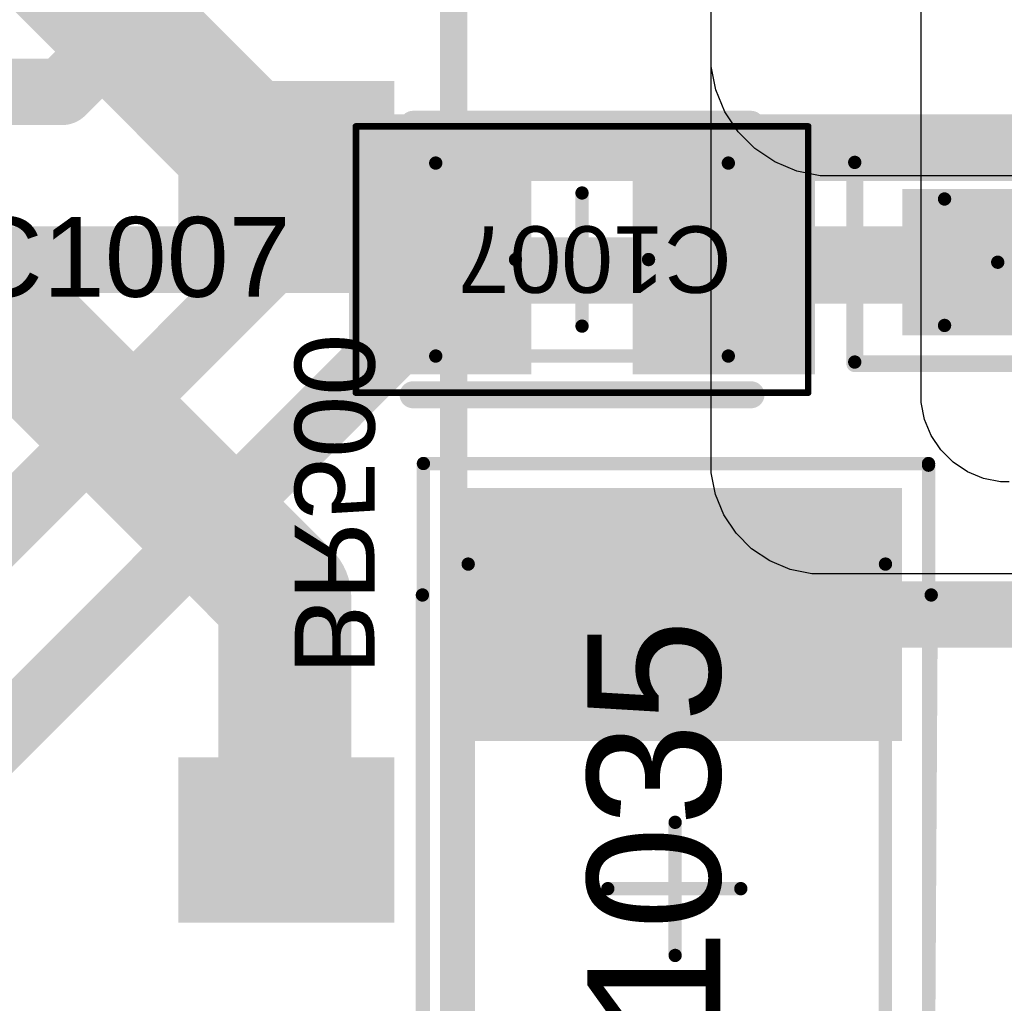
# Model space of a CAD drawing. Header units: inches. Extents: x -6 to 11.2, y -2.2 to 8.3.
# Tile 23 of 256: x 0.7 to 1, y 0.9 to 1.2. Entities that reach past the tile are written whole.
import ezdxf

# ---------------------------------------------------------------- set-up
doc = ezdxf.new("R2010")
doc.units = ezdxf.units.IN
doc.header["$MEASUREMENT"] = 0
for name, color, linetype in [('Board Layer Stack Bottom Overlay', 54, 'Continuous'), ('Board Layer Stack Bottom Solder', 6, 'Continuous'), ('Bottom Paste', 16, 'Continuous'), ('Dimension', 6, 'Continuous'), ('Layer  6- Inner', 156, 'Continuous'), ('Layer 1- Top', 1, 'Continuous'), ('Layer 3- Inner', 16, 'Continuous'), ('Layer 4- Inner', 76, 'Continuous'), ('Layer 5- Inner', 90, 'Continuous'), ('Layer 8- Bottom', 5, 'Continuous'), ('Top Comp Body -Top13)-Comp Body -Bot14)', 56, 'Continuous'), ('Top Comp Outline -Top11)-Comp Outline -Bot12)', 56, 'Continuous'), ('Top Courtyard -Top15)-Courtyard -Bot16)', 56, 'Continuous'), ('Top Overlay', 2, 'Continuous'), ('Top Paste', 8, 'Continuous'), ('Top Solder', 216, 'Continuous')]:
    doc.layers.add(name, color=color, linetype=linetype)
doc.styles.add('Arial', font='txt', dxfattribs={"height": 0.2})

# ---------------------------------------------------------------- blocks, each defined once
blk = doc.blocks.new('RES_0603_242')
at = {"layer": 'Layer 1- Top'}
for points in [[(-0.04496, -0.01969), (-0.04496, 0.01969), (-0.01504, 0.01969), (-0.01504, -0.01969)], [(0.01504, -0.01969), (0.01504, 0.01969), (0.04496, 0.01969), (0.04496, -0.01969)]]:
    blk.add_hatch(color=7, dxfattribs=at).paths.add_polyline_path(points)
at = {"layer": 'Top Paste'}
for points in [[(-0.04496, -0.01969), (-0.04496, 0.01969), (-0.01504, 0.01969), (-0.01504, -0.01969)], [(0.01504, -0.01969), (0.01504, 0.01969), (0.04496, 0.01969), (0.04496, -0.01969)]]:
    blk.add_hatch(color=8, dxfattribs=at).paths.add_polyline_path(points)
at = {"layer": 'Top Solder'}
for points in [[(-0.04693, -0.02165), (-0.04693, 0.02165), (-0.01307, 0.02165), (-0.01307, -0.02165)], [(0.01307, -0.02165), (0.01307, 0.02165), (0.04693, 0.02165), (0.04693, -0.02165)]]:
    blk.add_hatch(color=216, dxfattribs=at).paths.add_polyline_path(points)
at = {"layer": 'Dimension'}
for points in [[(-0.03445, 0.0187, 0.00394, 0.00394, 0), (-0.03445, -0.0187, 0.00394, 0.00394, 0)], [(0.03445, 0.0187, 0.00394, 0.00394, 0), (-0.03445, 0.0187, 0.00394, 0.00394, 0)], [(0.03445, 0.0187, 0.00394, 0.00394, 0), (0.03445, -0.0187, 0.00394, 0.00394, 0)], [(0.03445, -0.0187, 0.00394, 0.00394, 0), (-0.03445, -0.0187, 0.00394, 0.00394, 0)]]:
    blk.add_lwpolyline(points, format="xyseb", dxfattribs=at)
for points in [[(-0.03543, 0.0187, 0.00197, 0.00197, 1), (-0.03346, 0.0187, 0.00197, 0.00197, 1)], [(-0.03543, 0.0187, 0.00197, 0.00197, 1), (-0.03346, 0.0187, 0.00197, 0.00197, 1)], [(0.03346, 0.0187, 0.00197, 0.00197, 1), (0.03543, 0.0187, 0.00197, 0.00197, 1)], [(0.03346, 0.0187, 0.00197, 0.00197, 1), (0.03543, 0.0187, 0.00197, 0.00197, 1)], [(-0.03543, -0.0187, 0.00197, 0.00197, 1), (-0.03346, -0.0187, 0.00197, 0.00197, 1)], [(-0.03543, -0.0187, 0.00197, 0.00197, 1), (-0.03346, -0.0187, 0.00197, 0.00197, 1)], [(0.03346, -0.0187, 0.00197, 0.00197, 1), (0.03543, -0.0187, 0.00197, 0.00197, 1)], [(0.03346, -0.0187, 0.00197, 0.00197, 1), (0.03543, -0.0187, 0.00197, 0.00197, 1)]]:
    blk.add_lwpolyline(points, format="xyseb", close=True, dxfattribs=at)
at = {"layer": 'Top Courtyard -Top15)-Courtyard -Bot16)'}
for points in [[(-0.06102, 0.02953, 0.00394, 0.00394, 0), (-0.06102, -0.02953, 0.00394, 0.00394, 0)], [(0.06102, 0.02953, 0.00394, 0.00394, 0), (-0.06102, 0.02953, 0.00394, 0.00394, 0)], [(0.06102, 0.02953, 0.00394, 0.00394, 0), (0.06102, -0.02953, 0.00394, 0.00394, 0)], [(0, 0.0187, 0.00394, 0.00394, 0), (0, -0.0187, 0.00394, 0.00394, 0)], [(0.0187, 0, 0.00394, 0.00394, 0), (-0.0187, 0, 0.00394, 0.00394, 0)], [(0.06102, -0.02953, 0.00394, 0.00394, 0), (-0.06102, -0.02953, 0.00394, 0.00394, 0)]]:
    blk.add_lwpolyline(points, format="xyseb", dxfattribs=at)
for points in [[(-0.06201, 0.02953, 0.00197, 0.00197, 1), (-0.06004, 0.02953, 0.00197, 0.00197, 1)], [(-0.06201, 0.02953, 0.00197, 0.00197, 1), (-0.06004, 0.02953, 0.00197, 0.00197, 1)], [(0.06004, 0.02953, 0.00197, 0.00197, 1), (0.06201, 0.02953, 0.00197, 0.00197, 1)], [(0.06004, 0.02953, 0.00197, 0.00197, 1), (0.06201, 0.02953, 0.00197, 0.00197, 1)], [(-0.00098, 0.0187, 0.00197, 0.00197, 1), (0.00098, 0.0187, 0.00197, 0.00197, 1)], [(-0.01968, 0, 0.00197, 0.00197, 1), (-0.01772, 0, 0.00197, 0.00197, 1)], [(0.01772, 0, 0.00197, 0.00197, 1), (0.01969, 0, 0.00197, 0.00197, 1)], [(-0.00098, -0.0187, 0.00197, 0.00197, 1), (0.00098, -0.0187, 0.00197, 0.00197, 1)], [(-0.06201, -0.02953, 0.00197, 0.00197, 1), (-0.06004, -0.02953, 0.00197, 0.00197, 1)], [(-0.06201, -0.02953, 0.00197, 0.00197, 1), (-0.06004, -0.02953, 0.00197, 0.00197, 1)], [(0.06004, -0.02953, 0.00197, 0.00197, 1), (0.06201, -0.02953, 0.00197, 0.00197, 1)], [(0.06004, -0.02953, 0.00197, 0.00197, 1), (0.06201, -0.02953, 0.00197, 0.00197, 1)]]:
    blk.add_lwpolyline(points, format="xyseb", close=True, dxfattribs=at)
at = {"layer": 'Top Overlay'}
for points in [[(0.061, 0.03, 0.005, 0.005, 0), (-0.0605, 0.03, 0.005, 0.005, 0)], [(0.061, 0.03, 0.005, 0.005, 0), (0.061, -0.0295, 0.005, 0.005, 0)], [(-0.0605, 0.0295, 0.005, 0.005, 0), (-0.0605, -0.0295, 0.005, 0.005, 0)], [(0.061, -0.0295, 0.005, 0.005, 0), (-0.0605, -0.0295, 0.005, 0.005, 0)]]:
    blk.add_lwpolyline(points, format="xyseb", dxfattribs=at)
for points in [[(-0.06175, 0.03, 0.0025, 0.0025, 1), (-0.05925, 0.03, 0.0025, 0.0025, 1)], [(0.05975, 0.03, 0.0025, 0.0025, 1), (0.06225, 0.03, 0.0025, 0.0025, 1)], [(0.05975, 0.03, 0.0025, 0.0025, 1), (0.06225, 0.03, 0.0025, 0.0025, 1)], [(-0.06175, 0.0295, 0.0025, 0.0025, 1), (-0.05925, 0.0295, 0.0025, 0.0025, 1)], [(-0.06175, -0.0295, 0.0025, 0.0025, 1), (-0.05925, -0.0295, 0.0025, 0.0025, 1)], [(-0.06175, -0.0295, 0.0025, 0.0025, 1), (-0.05925, -0.0295, 0.0025, 0.0025, 1)], [(0.05975, -0.0295, 0.0025, 0.0025, 1), (0.06225, -0.0295, 0.0025, 0.0025, 1)], [(0.05975, -0.0295, 0.0025, 0.0025, 1), (0.06225, -0.0295, 0.0025, 0.0025, 1)]]:
    blk.add_lwpolyline(points, format="xyseb", close=True, dxfattribs=at)
blk = doc.blocks.new('CAP_1812_NP_369')
at = {"layer": 'Layer 1- Top'}
for points in [[(-0.11627, -0.06471), (-0.11627, 0.06521), (-0.0454, 0.06521), (-0.0454, -0.06471)], [(0.0454, -0.06521), (0.0454, 0.06471), (0.11627, 0.06471), (0.11627, -0.06521)]]:
    blk.add_hatch(color=7, dxfattribs=at).paths.add_polyline_path(points)
at = {"layer": 'Top Paste'}
for points in [[(-0.11627, -0.06471), (-0.11627, 0.06521), (-0.0454, 0.06521), (-0.0454, -0.06471)], [(0.0454, -0.06521), (0.0454, 0.06471), (0.11627, 0.06471), (0.11627, -0.06521)]]:
    blk.add_hatch(color=8, dxfattribs=at).paths.add_polyline_path(points)
at = {"layer": 'Top Solder'}
for points in [[(-0.11824, -0.06668), (-0.11824, 0.06718), (-0.04343, 0.06718), (-0.04343, -0.06668)], [(0.04343, -0.06718), (0.04343, 0.06668), (0.11824, 0.06668), (0.11824, -0.06718)]]:
    blk.add_hatch(color=216, dxfattribs=at).paths.add_polyline_path(points)
at = {"layer": 'Dimension'}
for points in [[(-0.08975, 0.06125, 0.00394, 0.00394, 0), (-0.08975, -0.06225, 0.00394, 0.00394, 0)], [(-0.08975, 0.06125, 0.00394, 0.00394, 0), (0.09575, 0.06125, 0.00394, 0.00394, 0)], [(0.09575, 0.06125, 0.00394, 0.00394, 0), (0.09575, -0.06225, 0.00394, 0.00394, 0)], [(-0.08975, -0.06225, 0.00394, 0.00394, 0), (0.09575, -0.06225, 0.00394, 0.00394, 0)]]:
    blk.add_lwpolyline(points, format="xyseb", dxfattribs=at)
for points in [[(-0.09073, 0.06125, 0.00197, 0.00197, 1), (-0.08876, 0.06125, 0.00197, 0.00197, 1)], [(-0.09073, 0.06125, 0.00197, 0.00197, 1), (-0.08876, 0.06125, 0.00197, 0.00197, 1)], [(0.09477, 0.06125, 0.00197, 0.00197, 1), (0.09674, 0.06125, 0.00197, 0.00197, 1)], [(0.09477, 0.06125, 0.00197, 0.00197, 1), (0.09674, 0.06125, 0.00197, 0.00197, 1)], [(-0.09073, -0.06225, 0.00197, 0.00197, 1), (-0.08876, -0.06225, 0.00197, 0.00197, 1)], [(-0.09073, -0.06225, 0.00197, 0.00197, 1), (-0.08876, -0.06225, 0.00197, 0.00197, 1)], [(0.09477, -0.06225, 0.00197, 0.00197, 1), (0.09674, -0.06225, 0.00197, 0.00197, 1)], [(0.09477, -0.06225, 0.00197, 0.00197, 1), (0.09674, -0.06225, 0.00197, 0.00197, 1)]]:
    blk.add_lwpolyline(points, format="xyseb", close=True, dxfattribs=at)
at = {"layer": 'Top Courtyard -Top15)-Courtyard -Bot16)'}
for points in [[(-0.1255, 0.0745, 0.00394, 0.00394, 0), (0.1255, 0.0745, 0.00394, 0.00394, 0)], [(-0.125, 0.0745, 0.00394, 0.00394, 0), (-0.125, -0.075, 0.00394, 0.00394, 0)], [(0.1255, 0.0745, 0.00394, 0.00394, 0), (0.1255, -0.075, 0.00394, 0.00394, 0)], [(-0.00025, 0.01993, 0.00394, 0.00394, 0), (-0.00025, -0.01944, 0.00394, 0.00394, 0)], [(-0.02, 0, 0.00394, 0.00394, 0), (0.01937, 0, 0.00394, 0.00394, 0)], [(-0.125, -0.075, 0.00394, 0.00394, 0), (0.125, -0.075, 0.00394, 0.00394, 0)]]:
    blk.add_lwpolyline(points, format="xyseb", dxfattribs=at)
for points in [[(-0.12648, 0.0745, 0.00197, 0.00197, 1), (-0.12452, 0.0745, 0.00197, 0.00197, 1)], [(-0.12598, 0.0745, 0.00197, 0.00197, 1), (-0.12402, 0.0745, 0.00197, 0.00197, 1)], [(0.12452, 0.0745, 0.00197, 0.00197, 1), (0.12648, 0.0745, 0.00197, 0.00197, 1)], [(0.12452, 0.0745, 0.00197, 0.00197, 1), (0.12648, 0.0745, 0.00197, 0.00197, 1)], [(-0.00123, 0.01993, 0.00197, 0.00197, 1), (0.00074, 0.01993, 0.00197, 0.00197, 1)], [(-0.02098, 0, 0.00197, 0.00197, 1), (-0.01902, 0, 0.00197, 0.00197, 1)], [(0.01839, 0, 0.00197, 0.00197, 1), (0.02035, 0, 0.00197, 0.00197, 1)], [(-0.00123, -0.01944, 0.00197, 0.00197, 1), (0.00074, -0.01944, 0.00197, 0.00197, 1)], [(-0.12598, -0.075, 0.00197, 0.00197, 1), (-0.12402, -0.075, 0.00197, 0.00197, 1)], [(-0.12598, -0.075, 0.00197, 0.00197, 1), (-0.12402, -0.075, 0.00197, 0.00197, 1)], [(0.12402, -0.075, 0.00197, 0.00197, 1), (0.12598, -0.075, 0.00197, 0.00197, 1)], [(0.12452, -0.075, 0.00197, 0.00197, 1), (0.12648, -0.075, 0.00197, 0.00197, 1)]]:
    blk.add_lwpolyline(points, format="xyseb", close=True, dxfattribs=at)
at = {"layer": 'Top Overlay'}
for points in [[(-0.08268, 0.0748, 0.00394, 0.00394, 0), (0.08661, 0.0748, 0.00394, 0.00394, 0)], [(-0.08169, -0.0748, 0.00394, 0.00394, 0), (0.08661, -0.07579, 0.00394, 0.00394, 0)]]:
    blk.add_lwpolyline(points, format="xyseb", dxfattribs=at)
for points in [[(-0.08366, 0.0748, 0.00197, 0.00197, 1), (-0.08169, 0.0748, 0.00197, 0.00197, 1)], [(0.08563, 0.0748, 0.00197, 0.00197, 1), (0.0876, 0.0748, 0.00197, 0.00197, 1)], [(-0.08268, -0.0748, 0.00197, 0.00197, 1), (-0.08071, -0.0748, 0.00197, 0.00197, 1)], [(0.08563, -0.07579, 0.00197, 0.00197, 1), (0.0876, -0.07579, 0.00197, 0.00197, 1)]]:
    blk.add_lwpolyline(points, format="xyseb", close=True, dxfattribs=at)
at = {"layer": 'Dimension', "style": 'Arial'}
blk.add_text('C1035', height=0.03937, dxfattribs=at).set_placement((-0.08268, -0.01334))
blk = doc.blocks.new('L1505_M_____396')
at = {"layer": 'Layer 1- Top'}
for points in [[(-0.067, -0.032), (-0.067, 0.032), (-0.017, 0.032), (-0.017, -0.032)], [(0.017, -0.032), (0.017, 0.032), (0.067, 0.032), (0.067, -0.032)]]:
    blk.add_hatch(color=7, dxfattribs=at).paths.add_polyline_path(points)
at = {"layer": 'Top Paste'}
for points in [[(-0.067, -0.032), (-0.067, 0.032), (-0.017, 0.032), (-0.017, -0.032)], [(0.017, -0.032), (0.017, 0.032), (0.067, 0.032), (0.067, -0.032)]]:
    blk.add_hatch(color=8, dxfattribs=at).paths.add_polyline_path(points)
at = {"layer": 'Top Solder'}
for points in [[(-0.06897, -0.03397), (-0.06897, 0.03397), (-0.01503, 0.03397), (-0.01503, -0.03397)], [(0.01503, -0.03397), (0.01503, 0.03397), (0.06897, 0.03397), (0.06897, -0.03397)]]:
    blk.add_hatch(color=216, dxfattribs=at).paths.add_polyline_path(points)
at = {"layer": 'Top Comp Body -Top13)-Comp Body -Bot14)'}
for points in [[(0.04331, 0.02854, 0.00394, 0.00394, 0), (-0.04331, 0.02854, 0.00394, 0.00394, 0)], [(-0.04331, 0.02854, 0.00394, 0.00394, 0), (-0.04331, -0.02854, 0.00394, 0.00394, 0)], [(0.04331, 0.02854, 0.00394, 0.00394, 0), (0.04331, -0.02854, 0.00394, 0.00394, 0)], [(0.04331, -0.02854, 0.00394, 0.00394, 0), (-0.04331, -0.02854, 0.00394, 0.00394, 0)]]:
    blk.add_lwpolyline(points, format="xyseb", dxfattribs=at)
for points in [[(-0.04429, 0.02854, 0.00197, 0.00197, 1), (-0.04232, 0.02854, 0.00197, 0.00197, 1)], [(-0.04429, 0.02854, 0.00197, 0.00197, 1), (-0.04232, 0.02854, 0.00197, 0.00197, 1)], [(0.04232, 0.02854, 0.00197, 0.00197, 1), (0.04429, 0.02854, 0.00197, 0.00197, 1)], [(0.04232, 0.02854, 0.00197, 0.00197, 1), (0.04429, 0.02854, 0.00197, 0.00197, 1)], [(-0.04429, -0.02854, 0.00197, 0.00197, 1), (-0.04232, -0.02854, 0.00197, 0.00197, 1)], [(-0.04429, -0.02854, 0.00197, 0.00197, 1), (-0.04232, -0.02854, 0.00197, 0.00197, 1)], [(0.04232, -0.02854, 0.00197, 0.00197, 1), (0.04429, -0.02854, 0.00197, 0.00197, 1)], [(0.04232, -0.02854, 0.00197, 0.00197, 1), (0.04429, -0.02854, 0.00197, 0.00197, 1)]]:
    blk.add_lwpolyline(points, format="xyseb", close=True, dxfattribs=at)
at = {"layer": 'Top Courtyard -Top15)-Courtyard -Bot16)'}
for points in [[(0.06693, 0.03937, 0.00197, 0.00197, 0), (-0.06693, 0.03937, 0.00197, 0.00197, 0)], [(-0.06693, 0.03937, 0.00197, 0.00197, 0), (-0.06693, -0.03937, 0.00197, 0.00197, 0)], [(0.06693, 0.03937, 0.00197, 0.00197, 0), (0.06693, -0.03937, 0.00197, 0.00197, 0)], [(0, 0.01969, 0.00394, 0.00394, 0), (0, -0.01969, 0.00394, 0.00394, 0)], [(0.01969, 0, 0.00394, 0.00394, 0), (-0.01969, 0, 0.00394, 0.00394, 0)], [(0.06693, -0.03937, 0.00197, 0.00197, 0), (-0.06693, -0.03937, 0.00197, 0.00197, 0)]]:
    blk.add_lwpolyline(points, format="xyseb", dxfattribs=at)
for points in [[(-0.06742, 0.03937, 0.000984, 0.000984, 1), (-0.06644, 0.03937, 0.000984, 0.000984, 1)], [(-0.06742, 0.03937, 0.000984, 0.000984, 1), (-0.06644, 0.03937, 0.000984, 0.000984, 1)], [(0.06644, 0.03937, 0.000984, 0.000984, 1), (0.06742, 0.03937, 0.000984, 0.000984, 1)], [(0.06644, 0.03937, 0.000984, 0.000984, 1), (0.06742, 0.03937, 0.000984, 0.000984, 1)], [(-0.00098, 0.01969, 0.00197, 0.00197, 1), (0.00098, 0.01969, 0.00197, 0.00197, 1)], [(-0.02067, 0, 0.00197, 0.00197, 1), (-0.0187, 0, 0.00197, 0.00197, 1)], [(0.0187, 0, 0.00197, 0.00197, 1), (0.02067, 0, 0.00197, 0.00197, 1)], [(-0.00098, -0.01969, 0.00197, 0.00197, 1), (0.00098, -0.01969, 0.00197, 0.00197, 1)], [(-0.06742, -0.03937, 0.000984, 0.000984, 1), (-0.06644, -0.03937, 0.000984, 0.000984, 1)], [(-0.06742, -0.03937, 0.000984, 0.000984, 1), (-0.06644, -0.03937, 0.000984, 0.000984, 1)], [(0.06644, -0.03937, 0.000984, 0.000984, 1), (0.06742, -0.03937, 0.000984, 0.000984, 1)], [(0.06644, -0.03937, 0.000984, 0.000984, 1), (0.06742, -0.03937, 0.000984, 0.000984, 1)]]:
    blk.add_lwpolyline(points, format="xyseb", close=True, dxfattribs=at)
at = {"layer": 'Top Overlay'}
for points in [[(0.05, 0.04, 0.008, 0.008, 0), (-0.05, 0.04, 0.008, 0.008, 0)], [(0.05, -0.04, 0.008, 0.008, 0), (-0.05, -0.04, 0.008, 0.008, 0)]]:
    blk.add_lwpolyline(points, format="xyseb", dxfattribs=at)
for points in [[(-0.052, 0.04, 0.004, 0.004, 1), (-0.048, 0.04, 0.004, 0.004, 1)], [(0.048, 0.04, 0.004, 0.004, 1), (0.052, 0.04, 0.004, 0.004, 1)], [(-0.052, -0.04, 0.004, 0.004, 1), (-0.048, -0.04, 0.004, 0.004, 1)], [(0.048, -0.04, 0.004, 0.004, 1), (0.052, -0.04, 0.004, 0.004, 1)]]:
    blk.add_lwpolyline(points, format="xyseb", close=True, dxfattribs=at)
at = {"layer": 'Top Comp Outline -Top11)-Comp Outline -Bot12)', "style": 'Arial'}
blk.add_text('C1007', height=0.019685, dxfattribs=at).set_placement((-0.04428, -0.00984))
blk = doc.blocks.new('DF_S_B_401')
at = {"layer": 'Board Layer Stack Bottom Solder'}
for points in [[(-0.07553, 0.20647), (-0.07553, 0.14253), (-0.12447, 0.14253), (-0.12447, 0.20647)], [(0.12447, 0.20647), (0.12447, 0.14253), (0.07553, 0.14253), (0.07553, 0.20647)]]:
    blk.add_hatch(color=6, dxfattribs=at).paths.add_polyline_path(points)
at = {"layer": 'Bottom Paste'}
for points in [[(-0.0775, 0.2045), (-0.0775, 0.1445), (-0.1225, 0.1445), (-0.1225, 0.2045)], [(0.1225, 0.2045), (0.1225, 0.1445), (0.0775, 0.1445), (0.0775, 0.2045)]]:
    blk.add_hatch(color=16, dxfattribs=at).paths.add_polyline_path(points)
at = {"layer": 'Layer 8- Bottom'}
for points in [[(-0.0775, 0.2045), (-0.0775, 0.1445), (-0.1225, 0.1445), (-0.1225, 0.2045)], [(0.1225, 0.2045), (0.1225, 0.1445), (0.0775, 0.1445), (0.0775, 0.2045)]]:
    blk.add_hatch(color=7, dxfattribs=at).paths.add_polyline_path(points)
at = {"layer": 'Board Layer Stack Bottom Overlay'}
blk.add_lwpolyline([(-0.175, 0.125, 0.008, 0.008, 0), (0.175, 0.125, 0.008, 0.008, 0)], format="xyseb", dxfattribs=at)

msp = doc.modelspace()

# ---------------------------------------------------------------- linework, layer by layer
at = {"layer": 'Layer  6- Inner'}
for p, q in [((0.9626, 1.08425), (0.9626, 1.38307)), ((0.9626, 1.08169), (0.9626, 1.08425)), ((0.9636, 1.07667), (0.9626, 1.08169)), ((0.96556, 1.07194), (0.9636, 1.07667)), ((0.9684, 1.06769), (0.96556, 1.07194)), ((0.97202, 1.06407), (0.9684, 1.06769)), ((0.97627, 1.06122), (0.97202, 1.06407)), ((0.981, 1.05927), (0.97627, 1.06122)), ((0.98602, 1.05827), (0.981, 1.05927)), ((0.98858, 1.05827), (0.98602, 1.05827))]:
    msp.add_line(p, q, dxfattribs=at)
at = {"layer": 'Layer 1- Top'}
for points in [[(0.97283, 1.12717, 0.01969, 0.01969, -0.414214), (0.96968, 1.12402, 0.01969, 0.01969, 0)], [(0.63898, 1.12402, 0.01969, 0.01969, 0), (0.8202, 1.12402, 0.01969, 0.01969, 0)], [(0.9042, 1.12402, 0.01969, 0.01969, 0), (0.96968, 1.12402, 0.01969, 0.01969, 0)], [(0.89001, 1.01902, 0.01969, 0.01969, 0), (1.01664, 1.01902, 0.01969, 0.01969, 0)]]:
    msp.add_lwpolyline(points, format="xyseb", dxfattribs=at)
for points in [[(0.96791, 1.12717, 0.00984, 0.00984, 1), (0.97776, 1.12717, 0.00984, 0.00984, 1)], [(0.81528, 1.12402, 0.00984, 0.00984, 1), (0.82513, 1.12402, 0.00984, 0.00984, 1)], [(0.89928, 1.12402, 0.00984, 0.00984, 1), (0.90913, 1.12402, 0.00984, 0.00984, 1)], [(0.96476, 1.12402, 0.00984, 0.00984, 1), (0.97461, 1.12402, 0.00984, 0.00984, 1)], [(0.96476, 1.12402, 0.00984, 0.00984, 1), (0.97461, 1.12402, 0.00984, 0.00984, 1)], [(0.88509, 1.01902, 0.00984, 0.00984, 1), (0.89493, 1.01902, 0.00984, 0.00984, 1)]]:
    msp.add_lwpolyline(points, format="xyseb", close=True, dxfattribs=at)
at = {"layer": 'Layer 3- Inner'}
for p, q in [((0.90039, 1.18465), (0.90039, 1.41102)), ((0.90039, 1.18112), (0.90039, 1.18465)), ((0.90177, 1.1742), (0.90039, 1.18112)), ((0.90447, 1.16768), (0.90177, 1.1742)), ((0.90839, 1.16181), (0.90447, 1.16768)), ((0.91338, 1.15682), (0.90839, 1.16181)), ((0.91925, 1.1529), (0.91338, 1.15682)), ((0.92577, 1.1502), (0.91925, 1.1529)), ((0.93269, 1.14882), (0.92577, 1.1502)), ((1.17864, 1.14882), (0.93269, 1.14882))]:
    msp.add_line(p, q, dxfattribs=at)
at = {"layer": 'Layer 4- Inner'}
for points in [[(0.70827, 1.17362, 0.01969, 0.01969, 0), (0.77598, 1.24134, 0.01969, 0.01969, 0)], [(0.59116, 1.17362, 0.01969, 0.01969, 0), (0.70827, 1.17362, 0.01969, 0.01969, 0)]]:
    msp.add_lwpolyline(points, format="xyseb", dxfattribs=at)
msp.add_lwpolyline([(0.70335, 1.17362, 0.00984, 0.00984, 1), (0.71319, 1.17362, 0.00984, 0.00984, 1)], format="xyseb", close=True, dxfattribs=at)
msp.add_lwpolyline([(0.70335, 1.17362, 0.00984, 0.00984, 1), (0.71319, 1.17362, 0.00984, 0.00984, 1)], format="xyseb", close=True, dxfattribs=at)
at = {"layer": 'Layer 5- Inner'}
for points in [[(0.67146, 1.025, 0.01969, 0.01969, 0), (0.80354, 1.15709, 0.01969, 0.01969, 0)], [(0.80354, 1.15709, 0.01969, 0.01969, 0), (1.31341, 1.15709, 0.01969, 0.01969, 0)], [(0.68248, 0.975, 0.01969, 0.01969, 0), (0.82827, 1.12079, 0.01969, 0.01969, 0)], [(0.82827, 1.12079, 0.01969, 0.01969, 0), (1.33378, 1.12079, 0.01969, 0.01969, 0)]]:
    msp.add_lwpolyline(points, format="xyseb", dxfattribs=at)
for points in [[(0.79862, 1.15709, 0.00984, 0.00984, 1), (0.80846, 1.15709, 0.00984, 0.00984, 1)], [(0.79862, 1.15709, 0.00984, 0.00984, 1), (0.80846, 1.15709, 0.00984, 0.00984, 1)], [(0.82335, 1.12079, 0.00984, 0.00984, 1), (0.83319, 1.12079, 0.00984, 0.00984, 1)], [(0.82335, 1.12079, 0.00984, 0.00984, 1), (0.83319, 1.12079, 0.00984, 0.00984, 1)]]:
    msp.add_lwpolyline(points, format="xyseb", close=True, dxfattribs=at)
at = {"layer": 'Layer 8- Bottom'}
for p, q in [((0.90039, 1.06417), (0.90039, 1.5248)), ((0.90039, 1.06092), (0.90039, 1.06417)), ((0.90166, 1.05453), (0.90039, 1.06092)), ((0.90416, 1.04851), (0.90166, 1.05453)), ((0.90778, 1.04309), (0.90416, 1.04851)), ((0.91238, 1.03849), (0.90778, 1.04309)), ((0.9178, 1.03487), (0.91238, 1.03849)), ((0.92382, 1.03237), (0.9178, 1.03487)), ((0.93021, 1.0311), (0.92382, 1.03237)), ((1.18661, 1.0311), (0.93021, 1.0311))]:
    msp.add_line(p, q, dxfattribs=at)
for points in [[(0.69075, 1.22883, 0.03937, 0.03937, 0), (0.7644, 1.15518, 0.03937, 0.03937, 0)], [(0.7644, 1.15518, 0.03937, 0.03937, 0), (0.7714, 1.15518, 0.03937, 0.03937, 0)], [(0.7714, 1.15518, 0.03937, 0.03937, 0), (0.77421, 1.15236, 0.03937, 0.03937, 0)], [(0.67342, 1.125, 0.03937, 0.03937, 0), (0.77421, 1.02421, 0.03937, 0.03937, 0)], [(0.77421, 0.95236, 0.03937, 0.03937, 0), (0.77421, 1.02421, 0.03937, 0.03937, 0)]]:
    msp.add_lwpolyline(points, format="xyseb", dxfattribs=at)
for points in [[(0.75456, 1.15518, 0.01969, 0.01969, 1), (0.77424, 1.15518, 0.01969, 0.01969, 1)], [(0.75456, 1.15518, 0.01969, 0.01969, 1), (0.77424, 1.15518, 0.01969, 0.01969, 1)], [(0.76156, 1.15518, 0.01969, 0.01969, 1), (0.78124, 1.15518, 0.01969, 0.01969, 1)], [(0.76156, 1.15518, 0.01969, 0.01969, 1), (0.78124, 1.15518, 0.01969, 0.01969, 1)], [(0.76437, 1.15236, 0.01969, 0.01969, 1), (0.78406, 1.15236, 0.01969, 0.01969, 1)], [(0.76437, 1.02421, 0.01969, 0.01969, 1), (0.78406, 1.02421, 0.01969, 0.01969, 1)], [(0.76437, 1.02421, 0.01969, 0.01969, 1), (0.78406, 1.02421, 0.01969, 0.01969, 1)], [(0.76437, 0.95236, 0.01969, 0.01969, 1), (0.78406, 0.95236, 0.01969, 0.01969, 1)]]:
    msp.add_lwpolyline(points, format="xyseb", close=True, dxfattribs=at)

# ---------------------------------------------------------------- block references
for name, p, rotation in [('DF_S_B_401', (0.94921, 1.05236), 90), ('L1505_M_____396', (0.8622, 1.12402), 180), ('RES_0603_242', (1.00394, 1.12323), 180), ('CAP_1812_NP_369', (0.88976, 0.93819), 90)]:
    msp.add_blockref(name, p, dxfattribs=dict(rotation=rotation))

# ---------------------------------------------------------------- texts
at = {"layer": 'Board Layer Stack Bottom Overlay', "style": 'Arial', "text_generation_flag": 2}
msp.add_text('BR500', height=0.023622, rotation=270, dxfattribs=at).set_placement((0.77717, 1.0012))
at = {"layer": 'Top Overlay', "style": 'Arial'}
msp.add_text('C1007', height=0.023622, dxfattribs=at).set_placement((0.67876, 1.113))

doc.saveas('drawing.dxf')
